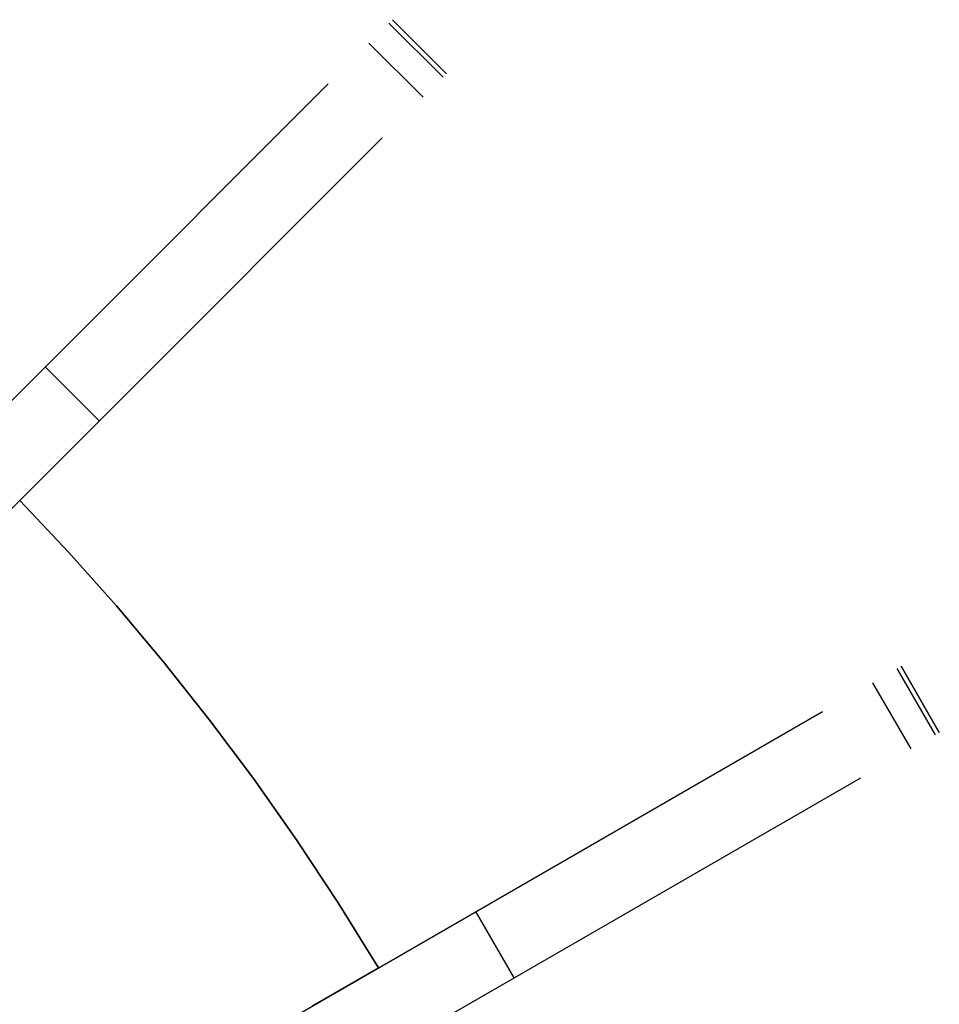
# Model space of a CAD drawing. Header units: millimetres. Extents: x 219 to 1209, y -2752 to -1762.
# Tile 27 of 27: x 1001 to 1146, y -2058 to -1903. Entities that reach past the tile are written whole.
import ezdxf

# ---------------------------------------------------------------- set-up
doc = ezdxf.new("R2010")
doc.units = ezdxf.units.MM

msp = doc.modelspace()

# ---------------------------------------------------------------- linework, layer by layer
at = {"extrusion": (-0.05446, 0.973141, -0.223677)}
for points in [[(-837.34, -1252.09), (-951.11, -797.36)], [(-955.11, -798.37), (-841.34, -1253.09)], [(-959.11, -799.37), (-845.34, -1254.1)]]:
    msp.add_lwpolyline(points, dxfattribs=at)
at = {"extrusion": (0.707107, -0.707107, 1.12257e-13)}
msp.add_lwpolyline([(-596.4, -204.77), (-596.4, -204.29), (-596.43, -203.81), (-596.47, -203.34), (-596.53, -202.86), (-596.6, -202.39), (-596.69, -201.92), (-596.8, -201.45), (-596.92, -200.98), (-597.06, -200.53), (-597.21, -200.07), (-597.38, -199.62), (-597.56, -199.18), (-597.76, -198.74), (-597.97, -198.31), (-598.2, -197.89), (-598.44, -197.48), (-598.7, -197.08), (-598.97, -196.68), (-599.26, -196.29), (-599.55, -195.92), (-599.86, -195.55), (-600.18, -195.2), (-600.52, -194.85), (-600.86, -194.52), (-601.22, -194.2), (-601.59, -193.89)], dxfattribs=at)
at = {"extrusion": (-0.707107, 0.707107, -6.95751e-14)}
msp.add_lwpolyline([(597.16, -368.32), (597.02, -367.88), (596.89, -367.44), (596.77, -366.99), (596.67, -366.53), (596.59, -366.08), (596.52, -365.62), (596.47, -365.16), (596.43, -364.69), (596.4, -364.23), (596.4, -363.77)], dxfattribs=at)
for points in [[(1059.13, -1903.64), (1067.62, -1912.13)], [(1059.67, -1903.1), (1068.16, -1911.59)], [(1059.67, -1903.1), (1068.16, -1911.59)], [(1068.16, -1911.59), (1059.67, -1903.1)], [(1056, -1906.77), (1064.49, -1915.26)], [(967.26, -1995.52), (1049.61, -1913.17)], [(975.74, -2004), (1058.09, -1921.65)], [(1013.66, -1966.08), (1005.18, -1957.6)], [(1057.48, -2051.97), (1051.18, -2041.78), (1044.64, -2031.86), (1037.87, -2022.24), (1030.88, -2012.9), (1023.71, -2003.87), (1016.35, -1995.13), (1008.83, -1986.7), (1001.17, -1978.58)], [(1057.48, -2051.97), (1051.18, -2041.78), (1044.64, -2031.86), (1037.87, -2022.24), (1030.88, -2012.9), (1023.71, -2003.87), (1016.35, -1995.13), (1008.83, -1986.7), (1001.17, -1978.58)], [(1001.17, -1978.58), (1008.83, -1986.7), (1016.35, -1995.13), (1023.71, -2003.87), (1030.88, -2012.9), (1037.87, -2022.24), (1044.64, -2031.86), (1051.18, -2041.78), (1057.48, -2051.97)], [(1057.48, -2051.97), (1051.18, -2041.78), (1044.64, -2031.86), (1037.87, -2022.24), (1030.88, -2012.9), (1023.71, -2003.87), (1016.35, -1995.13), (1008.83, -1986.7), (1001.17, -1978.58)], [(1001.17, -1978.58), (1008.83, -1986.7), (1016.35, -1995.13), (1023.71, -2003.87), (1030.88, -2012.9), (1037.87, -2022.24), (1044.64, -2031.86), (1051.18, -2041.78), (1057.48, -2051.97)], [(1001.17, -1978.58), (1008.83, -1986.7), (1016.35, -1995.13), (1023.71, -2003.87), (1030.88, -2012.9), (1037.87, -2022.24), (1044.64, -2031.86), (1051.18, -2041.78), (1057.48, -2051.97)], [(1139.53, -2004.6), (1145.53, -2015)], [(1139.53, -2004.6), (1145.53, -2015)], [(1145.53, -2015), (1139.53, -2004.6)], [(1138.87, -2004.99), (1144.87, -2015.38)], [(1135.04, -2007.2), (1141.04, -2017.59)], [(1026.35, -2069.95), (1127.2, -2011.72)], [(1032.35, -2080.34), (1133.2, -2022.11)], [(1078.79, -2053.53), (1072.79, -2043.14)], [(1047.13, -2057.95), (1057.48, -2051.97)], [(1057.48, -2051.97), (1047.13, -2057.95)], [(1057.48, -2051.97), (1047.13, -2057.95)], [(1047.13, -2057.95), (1057.48, -2051.97)]]:
    msp.add_lwpolyline(points)
at = {"extrusion": (1, 0, 0)}
for points in [[(-1903.1, -363.77), (-1903.1, -204.77)], [(-1907.35, -204.77), (-1907.35, -363.77)], [(-1911.59, -204.77), (-1911.59, -363.77)], [(-2004.6, -363.77), (-2004.6, -204.77)], [(-2009.8, -204.77), (-2009.8, -363.77)], [(-2015, -204.77), (-2015, -363.77)], [(-2051.97, -255), (-2051.97, -267)], [(-2051.97, -377), (-2051.97, -389)]]:
    msp.add_lwpolyline(points, dxfattribs=at)
at = {"extrusion": (0.835477, -0.361444, 0.413928)}
for points in [[(-1330.73, -891.06), (-1549.76, -681.49)], [(-1554.18, -686.11), (-1335.15, -895.68)]]:
    msp.add_lwpolyline(points, dxfattribs=at)
at = {"extrusion": (0.707107, -0.707107, -2.44202e-14)}
msp.add_lwpolyline([(-601.59, -193.89), (-601.22, -194.2), (-600.86, -194.52), (-600.52, -194.85), (-600.18, -195.2), (-599.86, -195.55), (-599.55, -195.92), (-599.26, -196.29), (-598.97, -196.68), (-598.7, -197.08), (-598.44, -197.48), (-598.2, -197.89), (-597.97, -198.31), (-597.76, -198.74), (-597.56, -199.18), (-597.38, -199.62), (-597.21, -200.07), (-597.06, -200.53), (-596.92, -200.98), (-596.8, -201.45), (-596.69, -201.92), (-596.6, -202.39), (-596.53, -202.86), (-596.47, -203.34), (-596.43, -203.81), (-596.4, -204.29), (-596.4, -204.77)], dxfattribs=at)
at = {"extrusion": (-0.707107, 0.707107, 6.76742e-14)}
msp.add_lwpolyline([(596.4, -363.77), (596.4, -364.23), (596.43, -364.69), (596.47, -365.16), (596.52, -365.62), (596.59, -366.08), (596.67, -366.53), (596.77, -366.99), (596.89, -367.44), (597.02, -367.88), (597.16, -368.32)], dxfattribs=at)
at = {"extrusion": (-0.361444, 0.835477, 0.413928)}
msp.add_lwpolyline([(4.72, 933.32), (-214.31, 723.75)], dxfattribs=at)
at = {"extrusion": (-0.707107, 0.707107, 2.60808e-15)}
msp.add_lwpolyline([(601.59, -193.89), (601.22, -194.2), (600.86, -194.52), (600.52, -194.85), (600.18, -195.2), (599.86, -195.55), (599.55, -195.92), (599.26, -196.29), (598.97, -196.68), (598.7, -197.08), (598.44, -197.48), (598.2, -197.89), (597.97, -198.31), (597.76, -198.74), (597.56, -199.18), (597.38, -199.62), (597.21, -200.07), (597.06, -200.53), (596.92, -200.98), (596.8, -201.45), (596.69, -201.92), (596.6, -202.39), (596.53, -202.86), (596.47, -203.34), (596.43, -203.81), (596.4, -204.29), (596.4, -204.77)], dxfattribs=at)
at = {"extrusion": (0.707107, -0.707107, -1.03414e-13)}
msp.add_lwpolyline([(-596.4, -363.77), (-596.4, -364.23), (-596.43, -364.69), (-596.47, -365.16), (-596.52, -365.62), (-596.59, -366.08), (-596.67, -366.53), (-596.77, -366.99), (-596.89, -367.44), (-597.02, -367.88), (-597.16, -368.32)], dxfattribs=at)
at = {"extrusion": (-0.5, 0.866025, 8.00688e-14)}
msp.add_lwpolyline([(15.44, -204.77), (15.45, -204.29), (15.47, -203.81), (15.51, -203.34), (15.57, -202.86), (15.64, -202.39), (15.73, -201.92), (15.84, -201.45), (15.96, -200.98), (16.1, -200.53), (16.25, -200.07), (16.42, -199.62), (16.6, -199.18), (16.8, -198.74), (17.02, -198.31), (17.25, -197.89), (17.49, -197.48), (17.74, -197.08), (18.02, -196.68), (18.3, -196.29), (18.6, -195.92), (18.91, -195.55), (19.23, -195.2), (19.56, -194.85), (19.91, -194.52), (20.26, -194.2), (20.63, -193.89)], dxfattribs=at)
at = {"extrusion": (-0.5, 0.866025, -1.97762e-13)}
msp.add_lwpolyline([(16.2, -368.32), (16.06, -367.88), (15.93, -367.44), (15.82, -366.99), (15.72, -366.53), (15.63, -366.08), (15.56, -365.62), (15.51, -365.16), (15.47, -364.69), (15.45, -364.23), (15.44, -363.77)], dxfattribs=at)
at = {"extrusion": (-0.046517, 0.986662, -0.155996)}
for points in [[(-907.57, -1133.31), (-1043.18, -684.6)], [(-1045.93, -685.44), (-910.33, -1134.14)], [(-1048.69, -686.27), (-913.08, -1134.97)]]:
    msp.add_lwpolyline(points, dxfattribs=at)
at = {"extrusion": (-0.283824, 0.921418, 0.265392)}
for points in [[(-493.86, 410.83), (-264.21, 608.69)], [(-265.54, 610.25), (-495.2, 412.38)], [(-266.88, 611.8), (-496.54, 413.93)]]:
    msp.add_lwpolyline(points, dxfattribs=at)
at = {"extrusion": (-0.5, 0.866025, 3.45607e-14)}
msp.add_lwpolyline([(20.63, -193.89), (20.26, -194.2), (19.91, -194.52), (19.56, -194.85), (19.23, -195.2), (18.91, -195.55), (18.6, -195.92), (18.3, -196.29), (18.02, -196.68), (17.74, -197.08), (17.49, -197.48), (17.25, -197.89), (17.02, -198.31), (16.8, -198.74), (16.6, -199.18), (16.42, -199.62), (16.25, -200.07), (16.1, -200.53), (15.96, -200.98), (15.84, -201.45), (15.73, -201.92), (15.64, -202.39), (15.57, -202.86), (15.51, -203.34), (15.47, -203.81), (15.45, -204.29), (15.44, -204.77)], dxfattribs=at)
at = {"extrusion": (-0.5, 0.866025, 5.67203e-14)}
msp.add_lwpolyline([(15.44, -363.77), (15.45, -364.23), (15.47, -364.69), (15.51, -365.16), (15.56, -365.62), (15.63, -366.08), (15.72, -366.53), (15.82, -366.99), (15.93, -367.44), (16.06, -367.88), (16.2, -368.32)], dxfattribs=at)
at = {"extrusion": (-0.5, 0.866025, 8.38771e-17)}
msp.add_lwpolyline([(20.63, -193.89), (20.26, -194.2), (19.91, -194.52), (19.56, -194.85), (19.23, -195.2), (18.91, -195.55), (18.6, -195.92), (18.3, -196.29), (18.02, -196.68), (17.74, -197.08), (17.49, -197.48), (17.25, -197.89), (17.02, -198.31), (16.8, -198.74), (16.6, -199.18), (16.42, -199.62), (16.25, -200.07), (16.1, -200.53), (15.96, -200.98), (15.84, -201.45), (15.73, -201.92), (15.64, -202.39), (15.57, -202.86), (15.51, -203.34), (15.47, -203.81), (15.45, -204.29), (15.44, -204.77)], dxfattribs=at)
at = {"extrusion": (-0.5, 0.866025, 7.85657e-14)}
msp.add_lwpolyline([(15.44, -363.77), (15.45, -364.23), (15.47, -364.69), (15.51, -365.16), (15.56, -365.62), (15.63, -366.08), (15.72, -366.53), (15.82, -366.99), (15.93, -367.44), (16.06, -367.88), (16.2, -368.32)], dxfattribs=at)

doc.saveas('drawing.dxf')
